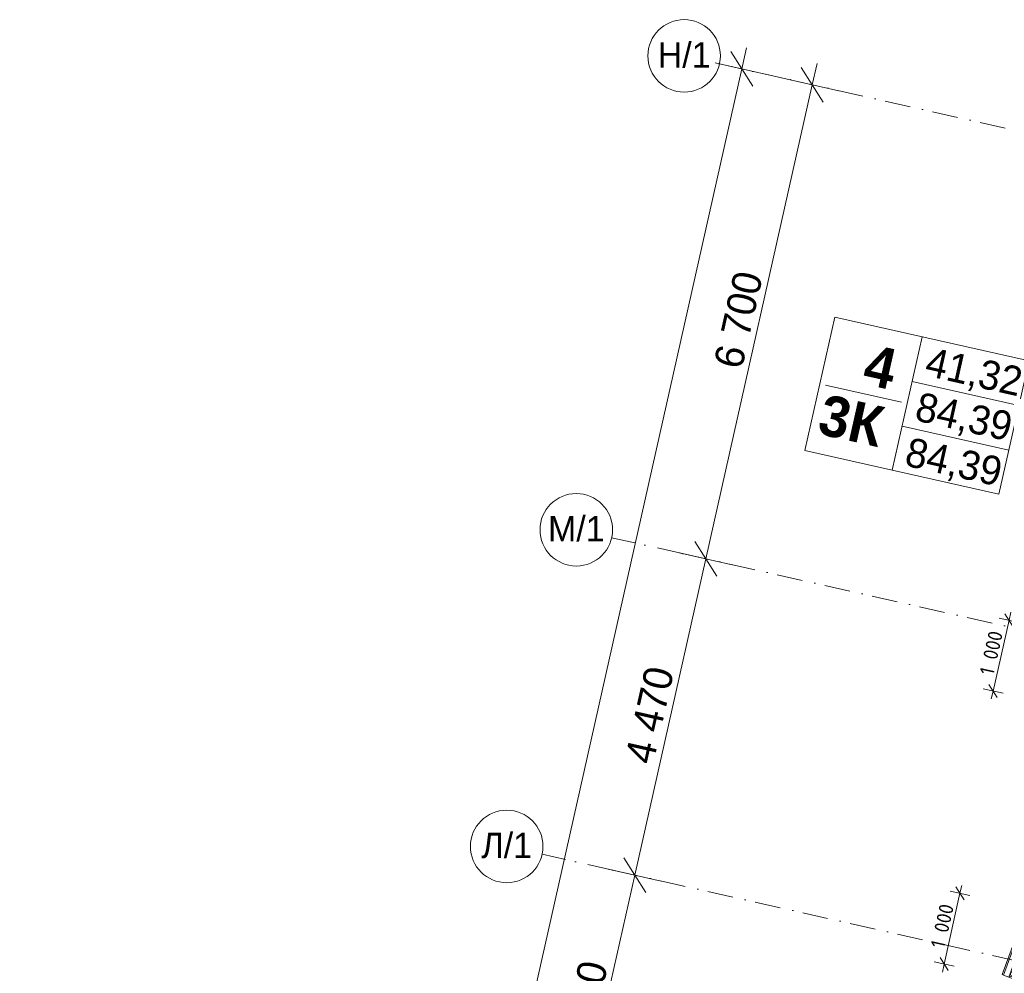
# Model space of a CAD drawing. Header units: millimetres. Extents: x -7213913 to -6985912, y 6023162 to 6205784.
# Tile 139 of 256: x -7213002 to -7199428, y 6192489 to 6205638. Entities that reach past the tile are written whole.
import ezdxf
from ezdxf.enums import TextEntityAlignment as Align

# ---------------------------------------------------------------- set-up
doc = ezdxf.new("R2010")
doc.units = ezdxf.units.MM
doc.header["$MEASUREMENT"] = 0
doc.linetypes.add('Штрихпунктирная', pattern=[670.277762, 352.777767, -176.388884, 0, -141.111112])
for name, color, linetype in [('S - квартира_маркер.АР', 7, 'Continuous'), ('АР-Стены_внешние_.АР', 7, 'Continuous'), ('АР-Чертеж-Оси_Осевые размеры.АР', 7, 'Continuous'), ('АР-Чертеж-Размеры.АР', 7, 'Continuous')]:
    doc.layers.add(name, color=color, linetype=linetype)
for name, color, linetype, lineweight in [('S - квартира_маркер.АР_Ном._пера__1', 7, 'Continuous', 0), ('АР-Стены_внешние_.АР_Ном._пера__1', 7, 'Continuous', 0), ('АР-Чертеж-Оси_Осевые размеры.АР_Ном._пера__1', 7, 'Continuous', 0), ('АР-Чертеж-Оси_Осевые размеры.АР_Ном._пера__120', 7, 'Continuous', 0), ('АР-Чертеж-Размеры.АР_Ном._пера__1', 7, 'Continuous', 0)]:
    doc.layers.add(name, color=color, linetype=linetype, lineweight=lineweight)
doc.styles.add('РЎР“Р•РќР•Р\xa0Р\x98Р\xa0_РЎРўР\x98Р›Р¬_3', font='GOST_Common.ttf')
doc.styles.add('РЎР“Р•РќР•Р\xa0Р\x98Р\xa0_РЎРўР\x98Р›Р¬_5', font='GOTHIC.TTF')
doc.styles.add('РЎР“Р•РќР•Р\xa0Р\x98Р\xa0_РЎРўР\x98Р›Р¬_6', font='GOTHICB.TTF')
doc.dimstyles.new('СГЕНЕРИР_СТИЛЬ__1', dxfattribs={"dimtxt": 400, "dimasz": 380, "dimexe": 0.18, "dimexo": 0.0625, "dimgap": 0, "dimtad": 1, "dimdec": 0, "dimzin": 0, "dimdsep": 46, "dimtxsty": 'РЎР“Р•РќР•Р\xa0Р\x98Р\xa0_РЎРўР\x98Р›Р¬_5', "dimblk": 'ARROWHEAD_6', "dimblk1": 'ARROWHEAD_6', "dimblk2": 'ARROWHEAD_6', "dimcen": 0.09, "dimse1": 1, "dimse2": 1, "dimclrd": 7, "dimclre": 7, "dimclrt": 7, "dimazin": 0, "dimtfac": 1, "dimtdec": 4, "dimtmove": 0, "dimatfit": 3, "dimfxl": 1, "dimtolj": 1, "dimtzin": 0, "dimarcsym": 0})
doc.dimstyles.new('СГЕНЕРИР_СТИЛЬ__2', dxfattribs={"dimtxt": 400, "dimasz": 380, "dimexe": 0.18, "dimexo": 0.0625, "dimgap": 0, "dimtad": 1, "dimdec": 0, "dimzin": 0, "dimdsep": 46, "dimtxsty": 'РЎР“Р•РќР•Р\xa0Р\x98Р\xa0_РЎРўР\x98Р›Р¬_5', "dimblk": 'ARROWHEAD_6', "dimblk1": 'ARROWHEAD_6', "dimblk2": 'ARROWHEAD_6', "dimcen": 0.09, "dimse1": 1, "dimse2": 1, "dimclrd": 7, "dimclre": 7, "dimclrt": 7, "dimazin": 0, "dimtfac": 1, "dimtdec": 4, "dimtmove": 2, "dimatfit": 3, "dimfxl": 1, "dimtolj": 1, "dimtzin": 0, "dimarcsym": 0})
doc.dimstyles.new('СГЕНЕРИР_СТИЛЬ__6', dxfattribs={"dimtxt": 200, "dimasz": 142.5, "dimexe": 0.18, "dimexo": 0.0625, "dimgap": 0, "dimtad": 1, "dimdec": 0, "dimzin": 0, "dimdsep": 46, "dimtxsty": 'РЎР“Р•РќР•Р\xa0Р\x98Р\xa0_РЎРўР\x98Р›Р¬_3', "dimblk": 'ARROWHEAD_6', "dimblk1": 'ARROWHEAD_6', "dimblk2": 'ARROWHEAD_6', "dimcen": 0.09, "dimse1": 1, "dimse2": 1, "dimclrd": 7, "dimclre": 7, "dimclrt": 7, "dimazin": 0, "dimtfac": 1, "dimtdec": 4, "dimtmove": 0, "dimatfit": 3, "dimfxl": 1, "dimtolj": 1, "dimtzin": 0, "dimarcsym": 0})

# ---------------------------------------------------------------- blocks, each defined once
blk = doc.blocks.new('labelLabPP_FlatE34FrameRed3d[64]_1', base_point=(-7201814, 6200953))
at = {"layer": 'S - квартира_маркер.АР_Ном._пера__1', "color": 7, "linetype": 'Continuous', "lineweight": 0}
for p, q in [((-7201765, 6201534), (-7202178, 6199698)), ((-7201765, 6201534), (-7199090, 6200933)), ((-7200561, 6201263), (-7200973, 6199428)), ((-7199090, 6200933), (-7199502, 6199097)), ((-7201893, 6200598), (-7200845, 6200363)), ((-7200699, 6200648), (-7199228, 6200318)), ((-7200837, 6200033), (-7199366, 6199703)), ((-7202178, 6199698), (-7199502, 6199097))]:
    blk.add_line(p, q, dxfattribs=at)
at = {"layer": 'S - квартира_маркер.АР_Ном._пера__1', "color": 7, "lineweight": 0}
for tag, height, style, p in [('TS_FLATNUMBER', 560, 'РЎР“Р•РќР•Р\xa0Р\x98Р\xa0_РЎРўР\x98Р›Р¬_6', (-7200731, 6200759)), ('TS_POSTFIXNUMROOMS', 560, 'РЎР“Р•РќР•Р\xa0Р\x98Р\xa0_РЎРўР\x98Р›Р¬_6', (-7200907, 6199971)), ('TS_LIVING_ROOM_AREA', 400, 'РЎР“Р•РќР•Р\xa0Р\x98Р\xa0_РЎРўР\x98Р›Р¬_5', (-7199191, 6200638)), ('TS_WITHOUTBALK', 400, 'РЎР“Р•РќР•Р\xa0Р\x98Р\xa0_РЎРўР\x98Р›Р¬_5', (-7199330, 6200020)), ('TS_ALLSQUARE', 400, 'РЎР“Р•РќР•Р\xa0Р\x98Р\xa0_РЎРўР\x98Р›Р¬_5', (-7199470, 6199396))]:
    blk.add_attdef(tag, text='', height=height, rotation=347.3417, dxfattribs=dict(at, style=style)).set_placement(p, align=Align.MIDDLE_RIGHT)
blk = doc.blocks.new('*X659', base_point=(-6566190, 6562678))
at = {"layer": 'АР-Стены_внешние_.АР_Ном._пера__1', "color": 7, "linetype": 'Continuous', "lineweight": 0}
for p, q in [((-7199216, 6192827), (-7199217, 6192808)), ((-7199217, 6192808), (-7199208, 6192791)), ((-7199204, 6192843), (-7199216, 6192827)), ((-7199186, 6192850), (-7199204, 6192843)), ((-7199191, 6192894), (-7199192, 6192875)), ((-7199192, 6192875), (-7199183, 6192857)), ((-7199180, 6192909), (-7199191, 6192894)), ((-7199167, 6192847), (-7199186, 6192850)), ((-7199183, 6192857), (-7199167, 6192847)), ((-7199167, 6192847), (-7199147, 6192848)), ((-7199152, 6192834), (-7199167, 6192847)), ((-7199152, 6192834), (-7199133, 6192804)), ((-7199147, 6192848), (-7199113, 6192858)), ((-7199133, 6192804), (-7199126, 6192797)), ((-7199126, 6192797), (-7199118, 6192791)), ((-7199124, 6192896), (-7199108, 6192871)), ((-7199103, 6192859), (-7199113, 6192858)), ((-7199108, 6192871), (-7199101, 6192863)), ((-7199093, 6192858), (-7199103, 6192859)), ((-7199101, 6192863), (-7199093, 6192858)), ((-7199093, 6192858), (-7199084, 6192855)), ((-7199084, 6192854), (-7199093, 6192858)), ((-7199089, 6192790), (-7199081, 6192795)), ((-7199084, 6192855), (-7199074, 6192855)), ((-7199077, 6192848), (-7199084, 6192854)), ((-7199081, 6192795), (-7199074, 6192802)), ((-7199071, 6192840), (-7199077, 6192848)), ((-7199074, 6192855), (-7199064, 6192857)), ((-7199074, 6192802), (-7199069, 6192811)), ((-7199068, 6192830), (-7199071, 6192840)), ((-7199069, 6192811), (-7199067, 6192820)), ((-7199067, 6192820), (-7199068, 6192830)), ((-7199064, 6192857), (-7199056, 6192862)), ((-7199056, 6192862), (-7199049, 6192869)), ((-7199049, 6192869), (-7199044, 6192878)), ((-7199044, 6192878), (-7199044, 6192878)), ((-7199266, 6192694), (-7199267, 6192674)), ((-7199267, 6192674), (-7199258, 6192657)), ((-7199254, 6192709), (-7199266, 6192694)), ((-7199258, 6192657), (-7199242, 6192647)), ((-7199236, 6192717), (-7199254, 6192709)), ((-7199241, 6192760), (-7199242, 6192741)), ((-7199242, 6192741), (-7199233, 6192724)), ((-7199229, 6192776), (-7199241, 6192760)), ((-7199217, 6192713), (-7199236, 6192717)), ((-7199233, 6192724), (-7199217, 6192714)), ((-7199211, 6192783), (-7199229, 6192776)), ((-7199222, 6192647), (-7199188, 6192657)), ((-7199217, 6192714), (-7199197, 6192714)), ((-7199202, 6192700), (-7199217, 6192713)), ((-7199192, 6192780), (-7199211, 6192783)), ((-7199208, 6192791), (-7199192, 6192780)), ((-7199202, 6192700), (-7199183, 6192670)), ((-7199197, 6192714), (-7199163, 6192724)), ((-7199192, 6192780), (-7199172, 6192781)), ((-7199177, 6192767), (-7199192, 6192780)), ((-7199178, 6192658), (-7199188, 6192657)), ((-7199183, 6192670), (-7199176, 6192663)), ((-7199168, 6192657), (-7199178, 6192658)), ((-7199177, 6192767), (-7199158, 6192737)), ((-7199176, 6192663), (-7199168, 6192657)), ((-7199172, 6192781), (-7199138, 6192791)), ((-7199168, 6192657), (-7199159, 6192654)), ((-7199159, 6192653), (-7199168, 6192657)), ((-7199153, 6192725), (-7199163, 6192724)), ((-7199158, 6192737), (-7199151, 6192730)), ((-7199143, 6192724), (-7199153, 6192725)), ((-7199151, 6192730), (-7199143, 6192724)), ((-7199143, 6192724), (-7199134, 6192721)), ((-7199134, 6192720), (-7199143, 6192724)), ((-7199139, 6192656), (-7199131, 6192661)), ((-7199128, 6192792), (-7199138, 6192791)), ((-7199134, 6192721), (-7199124, 6192721)), ((-7199127, 6192714), (-7199134, 6192720)), ((-7199131, 6192661), (-7199124, 6192668)), ((-7199118, 6192791), (-7199128, 6192792)), ((-7199121, 6192706), (-7199127, 6192714)), ((-7199124, 6192721), (-7199114, 6192723)), ((-7199124, 6192668), (-7199119, 6192677)), ((-7199118, 6192696), (-7199121, 6192706)), ((-7199119, 6192677), (-7199117, 6192687)), ((-7199118, 6192791), (-7199109, 6192788)), ((-7199109, 6192787), (-7199118, 6192791)), ((-7199117, 6192687), (-7199118, 6192696)), ((-7199114, 6192723), (-7199106, 6192728)), ((-7199109, 6192788), (-7199099, 6192788)), ((-7199102, 6192781), (-7199109, 6192787)), ((-7199106, 6192728), (-7199099, 6192735)), ((-7199096, 6192773), (-7199102, 6192781)), ((-7199099, 6192788), (-7199089, 6192790)), ((-7199099, 6192735), (-7199094, 6192744)), ((-7199093, 6192763), (-7199096, 6192773)), ((-7199094, 6192744), (-7199092, 6192754)), ((-7199092, 6192754), (-7199093, 6192763)), ((-7199316, 6192560), (-7199317, 6192540)), ((-7199317, 6192540), (-7199308, 6192523)), ((-7199304, 6192575), (-7199316, 6192560)), ((-7199308, 6192523), (-7199292, 6192513)), ((-7199286, 6192583), (-7199304, 6192575)), ((-7199291, 6192627), (-7199292, 6192607)), ((-7199292, 6192607), (-7199283, 6192590)), ((-7199279, 6192642), (-7199291, 6192627)), ((-7199267, 6192579), (-7199286, 6192583)), ((-7199283, 6192590), (-7199267, 6192580)), ((-7199261, 6192650), (-7199279, 6192642)), ((-7199272, 6192513), (-7199238, 6192523)), ((-7199267, 6192580), (-7199247, 6192580)), ((-7199252, 6192567), (-7199267, 6192579)), ((-7199242, 6192646), (-7199261, 6192650)), ((-7199252, 6192567), (-7199233, 6192536)), ((-7199247, 6192580), (-7199213, 6192590)), ((-7199242, 6192647), (-7199222, 6192647)), ((-7199227, 6192633), (-7199242, 6192646)), ((-7199228, 6192524), (-7199238, 6192523)), ((-7199233, 6192536), (-7199226, 6192529)), ((-7199218, 6192523), (-7199228, 6192524)), ((-7199227, 6192633), (-7199208, 6192603)), ((-7199226, 6192529), (-7199218, 6192523)), ((-7199218, 6192523), (-7199209, 6192520)), ((-7199209, 6192519), (-7199218, 6192523)), ((-7199203, 6192591), (-7199213, 6192590)), ((-7199208, 6192603), (-7199201, 6192596)), ((-7199193, 6192590), (-7199203, 6192591)), ((-7199201, 6192596), (-7199193, 6192590)), ((-7199199, 6192520), (-7199189, 6192523)), ((-7199193, 6192590), (-7199184, 6192587)), ((-7199184, 6192586), (-7199193, 6192590)), ((-7199189, 6192523), (-7199181, 6192527)), ((-7199184, 6192587), (-7199174, 6192587)), ((-7199177, 6192580), (-7199184, 6192586)), ((-7199181, 6192527), (-7199174, 6192535)), ((-7199171, 6192572), (-7199177, 6192580)), ((-7199174, 6192587), (-7199164, 6192589)), ((-7199174, 6192535), (-7199169, 6192543)), ((-7199168, 6192563), (-7199171, 6192572)), ((-7199169, 6192543), (-7199167, 6192553)), ((-7199167, 6192553), (-7199168, 6192563)), ((-7199164, 6192589), (-7199156, 6192594)), ((-7199159, 6192654), (-7199149, 6192654)), ((-7199152, 6192647), (-7199159, 6192653)), ((-7199156, 6192594), (-7199149, 6192601)), ((-7199146, 6192639), (-7199152, 6192647)), ((-7199149, 6192654), (-7199139, 6192656)), ((-7199149, 6192601), (-7199144, 6192610)), ((-7199143, 6192630), (-7199146, 6192639)), ((-7199144, 6192610), (-7199142, 6192620)), ((-7199142, 6192620), (-7199143, 6192630)), ((-7199354, 6192442), (-7199359, 6192436)), ((-7199336, 6192449), (-7199354, 6192442)), ((-7199341, 6192493), (-7199342, 6192473)), ((-7199342, 6192473), (-7199333, 6192456)), ((-7199329, 6192509), (-7199341, 6192493)), ((-7199317, 6192446), (-7199336, 6192449)), ((-7199333, 6192456), (-7199317, 6192446)), ((-7199311, 6192516), (-7199329, 6192509)), ((-7199302, 6192433), (-7199317, 6192446)), ((-7199317, 6192446), (-7199297, 6192446)), ((-7199292, 6192513), (-7199311, 6192516)), ((-7199302, 6192433), (-7199287, 6192409)), ((-7199297, 6192446), (-7199263, 6192456)), ((-7199277, 6192500), (-7199292, 6192513)), ((-7199292, 6192513), (-7199272, 6192513)), ((-7199277, 6192500), (-7199258, 6192470)), ((-7199253, 6192458), (-7199263, 6192456)), ((-7199258, 6192470), (-7199251, 6192462)), ((-7199243, 6192456), (-7199253, 6192458)), ((-7199251, 6192462), (-7199243, 6192457)), ((-7199243, 6192457), (-7199234, 6192454)), ((-7199234, 6192452), (-7199243, 6192456)), ((-7199237, 6192390), (-7199231, 6192394)), ((-7199234, 6192454), (-7199224, 6192453)), ((-7199227, 6192446), (-7199234, 6192452)), ((-7199231, 6192394), (-7199224, 6192401)), ((-7199221, 6192438), (-7199227, 6192446)), ((-7199224, 6192453), (-7199214, 6192456)), ((-7199224, 6192401), (-7199219, 6192409)), ((-7199218, 6192429), (-7199221, 6192438)), ((-7199219, 6192409), (-7199217, 6192419)), ((-7199217, 6192419), (-7199218, 6192429)), ((-7199214, 6192456), (-7199206, 6192461)), ((-7199209, 6192520), (-7199199, 6192520)), ((-7199202, 6192513), (-7199209, 6192519)), ((-7199206, 6192461), (-7199199, 6192468)), ((-7199196, 6192505), (-7199202, 6192513)), ((-7199199, 6192468), (-7199194, 6192476)), ((-7199193, 6192496), (-7199196, 6192505)), ((-7199194, 6192476), (-7199192, 6192486)), ((-7199192, 6192486), (-7199193, 6192496))]:
    blk.add_line(p, q, dxfattribs=at)
blk = doc.blocks.new('Стена_312_1', base_point=(-7199040, 6192878))
at = {"layer": 'АР-Стены_внешние_.АР_Ном._пера__1', "color": 7, "linetype": 'Continuous', "lineweight": 0}
for p, q in [((-7199267, 6192928), (-7199440, 6192466)), ((-7199188, 6192911), (-7199365, 6192438))]:
    blk.add_line(p, q, dxfattribs=at)
at = {"layer": 'АР-Стены_внешние_.АР_Ном._пера__1', "color": 7, "linetype": 'Continuous', "lineweight": 0, "flags": 128}
for points in [[(-7199287, 6192933), (-7199459, 6192473)], [(-7199225, 6192385), (-7199040, 6192878)], [(-7199459, 6192473), (-7199440, 6192466)], [(-7199440, 6192466), (-7199365, 6192438)], [(-7199365, 6192438), (-7199225, 6192385)]]:
    blk.add_lwpolyline(points, dxfattribs=at)
at = {"layer": 'АР-Стены_внешние_.АР', "color": 7, "lineweight": 0}
blk.add_blockref('*X659', (-6566190, 6562678), dxfattribs=at)
blk = doc.blocks.new('*D838', base_point=(-6566190, 6562678))
at = {"layer": 'АР-Чертеж-Оси_Осевые размеры.АР_Ном._пера__1', "color": 7, "linetype": 'Continuous', "lineweight": 0, "transparency": 16777216}
for p, q in [((-7205367, 6190087), (-7204523, 6193843)), ((-7205518, 6190326), (-7205216, 6189848)), ((-7205913, 6187657), (-7205367, 6190087)), ((-7205001, 6190004), (-7205733, 6190169)), ((-7206064, 6187896), (-7205761, 6187418))]:
    blk.add_line(p, q, dxfattribs=at)
at = {"layer": 'АР-Чертеж-Оси_Осевые размеры.АР_Ном._пера__1', "color": 7, "lineweight": 0, "transparency": 16777216, "insert": (-7205872, 6188202), "char_height": 400, "attachment_point": 7, "rotation": 77.3417, "style": 'РЎР“Р•РќР•Р\xa0Р\x98Р\xa0_РЎРўР\x98Р›Р¬_5'}
blk.add_mtext('\\A1;{\\pql;\\fCentury Gothic|b0|i0|c204|p0;\\W1.000000;2\xa0490}', dxfattribs=at)
blk = doc.blocks.new('ARROWHEAD_6')
at = {"color": 0, "linetype": 'Continuous', "lineweight": 0}
for p, q in [((-0.5, -0.5), (0.5, 0.5)), ((0, 0), (-1, 0))]:
    blk.add_line(p, q, dxfattribs=at)
blk = doc.blocks.new('*D839', base_point=(-6566190, 6562678))
at = {"layer": 'АР-Чертеж-Оси_Осевые размеры.АР_Ном._пера__1', "color": 7, "linetype": 'Continuous', "lineweight": 0, "transparency": 16777216}
for p, q in [((-7204523, 6193843), (-7203544, 6198204)), ((-7204675, 6194082), (-7204372, 6193604)), ((-7204157, 6193761), (-7204889, 6193925)), ((-7205367, 6190087), (-7204523, 6193843)), ((-7205518, 6190326), (-7205216, 6189848))]:
    blk.add_line(p, q, dxfattribs=at)
at = {"layer": 'АР-Чертеж-Оси_Осевые размеры.АР_Ном._пера__1', "color": 7, "lineweight": 0, "transparency": 16777216, "insert": (-7205178, 6191295), "char_height": 400, "attachment_point": 7, "rotation": 77.3417, "style": 'РЎР“Р•РќР•Р\xa0Р\x98Р\xa0_РЎРўР\x98Р›Р¬_5'}
blk.add_mtext('\\A1;{\\pql;\\fCentury Gothic|b0|i0|c204|p0;\\W1.000000;3\xa0850}', dxfattribs=at)
blk = doc.blocks.new('*D840', base_point=(-6566190, 6562678))
at = {"layer": 'АР-Чертеж-Оси_Осевые размеры.АР_Ном._пера__1', "color": 7, "linetype": 'Continuous', "lineweight": 0, "transparency": 16777216}
for p, q in [((-7203695, 6198443), (-7203393, 6197965)), ((-7203178, 6198122), (-7203910, 6198287)), ((-7204523, 6193843), (-7203544, 6198204)), ((-7204675, 6194082), (-7204372, 6193604)), ((-7204157, 6193761), (-7204889, 6193925))]:
    blk.add_line(p, q, dxfattribs=at)
at = {"layer": 'АР-Чертеж-Оси_Осевые размеры.АР_Ном._пера__1', "color": 7, "lineweight": 0, "transparency": 16777216, "insert": (-7204266, 6195353), "char_height": 400, "attachment_point": 7, "rotation": 77.3417, "style": 'РЎР“Р•РќР•Р\xa0Р\x98Р\xa0_РЎРўР\x98Р›Р¬_5'}
blk.add_mtext('\\A1;{\\pql;\\fCentury Gothic|b0|i0|c204|p0;\\W1.000000;4\xa0470}', dxfattribs=at)
blk = doc.blocks.new('*D841', base_point=(-6566190, 6562678))
at = {"layer": 'АР-Чертеж-Оси_Осевые размеры.АР_Ном._пера__1', "color": 7, "linetype": 'Continuous', "lineweight": 0, "transparency": 16777216}
for p, q in [((-7202076, 6204741), (-7202010, 6205034)), ((-7201924, 6204502), (-7202227, 6204980)), ((-7203544, 6198204), (-7202076, 6204741)), ((-7201710, 6204659), (-7202442, 6204824)), ((-7203695, 6198443), (-7203393, 6197965))]:
    blk.add_line(p, q, dxfattribs=at)
at = {"layer": 'АР-Чертеж-Оси_Осевые размеры.АР_Ном._пера__1', "color": 7, "lineweight": 0, "transparency": 16777216, "insert": (-7203042, 6200803), "char_height": 400, "attachment_point": 7, "rotation": 77.3417, "style": 'РЎР“Р•РќР•Р\xa0Р\x98Р\xa0_РЎРўР\x98Р›Р¬_5'}
blk.add_mtext('\\A1;{\\pql;\\fCentury Gothic|b0|i0|c204|p0;\\W1.000000;6\xa0700}', dxfattribs=at)
blk = doc.blocks.new('*D842', base_point=(-6566190, 6562678))
at = {"layer": 'АР-Чертеж-Оси_Осевые размеры.АР_Ном._пера__1', "color": 7, "linetype": 'Continuous', "lineweight": 0, "transparency": 16777216}
for p, q in [((-7202896, 6204721), (-7203198, 6205198)), ((-7203047, 6204960), (-7202981, 6205252)), ((-7202681, 6204877), (-7203413, 6205042)), ((-7212636, 6162263), (-7203047, 6204960)), ((-7212788, 6162502), (-7212485, 6162024)), ((-7212270, 6162181), (-7213002, 6162345)), ((-7212702, 6161970), (-7212636, 6162263))]:
    blk.add_line(p, q, dxfattribs=at)
at = {"layer": 'АР-Чертеж-Оси_Осевые размеры.АР_Ном._пера__1', "color": 7, "lineweight": 0, "transparency": 16777216, "insert": (-7207709, 6184565), "char_height": 400, "attachment_point": 7, "rotation": 77.3417, "style": 'РЎР“Р•РќР•Р\xa0Р\x98Р\xa0_РЎРўР\x98Р›Р¬_5'}
blk.add_mtext('\\A1;{\\pql;\\fCentury Gothic|b0|i0|c204|p0;\\W1.000000;43\xa0760}', dxfattribs=at)
blk = doc.blocks.new('*D897', base_point=(-6566190, 6562678))
at = {"layer": 'АР-Чертеж-Размеры.АР_Ном._пера__1', "color": 7, "linetype": 'Continuous', "lineweight": 0, "transparency": 16777216}
for p, q in [((-7200176, 6193623), (-7199901, 6193561)), ((-7199982, 6193503), (-7200095, 6193682)), ((-7200014, 6193702), (-7200039, 6193592)), ((-7200039, 6193592), (-7200258, 6192616)), ((-7200314, 6192706), (-7200201, 6192527)), ((-7200395, 6192647), (-7200120, 6192586)), ((-7200258, 6192616), (-7200282, 6192507))]:
    blk.add_line(p, q, dxfattribs=at)
at = {"layer": 'АР-Чертеж-Размеры.АР_Ном._пера__1', "color": 7, "lineweight": 0, "transparency": 16777216, "insert": (-7200252, 6192823), "char_height": 200, "attachment_point": 7, "rotation": 77.3417, "style": 'РЎР“Р•РќР•Р\xa0Р\x98Р\xa0_РЎРўР\x98Р›Р¬_3'}
blk.add_mtext('\\A1;{\\pql;\\fGOST Common|b0|i0|c204|p0;\\W1.000000;1\xa0000}', dxfattribs=at)
blk = doc.blocks.new('*D898', base_point=(-6566190, 6562678))
at = {"layer": 'АР-Чертеж-Размеры.АР_Ном._пера__1', "color": 7, "linetype": 'Continuous', "lineweight": 0, "transparency": 16777216}
for p, q in [((-7199306, 6197268), (-7199420, 6197447)), ((-7199363, 6197357), (-7199338, 6197467)), ((-7199582, 6196381), (-7199363, 6197357)), ((-7199226, 6197327), (-7199500, 6197388)), ((-7199639, 6196471), (-7199525, 6196292)), ((-7199445, 6196350), (-7199719, 6196412)), ((-7199607, 6196272), (-7199582, 6196381))]:
    blk.add_line(p, q, dxfattribs=at)
at = {"layer": 'АР-Чертеж-Размеры.АР_Ном._пера__1', "color": 7, "lineweight": 0, "transparency": 16777216, "insert": (-7199577, 6196588), "char_height": 200, "attachment_point": 7, "rotation": 77.3417, "style": 'РЎР“Р•РќР•Р\xa0Р\x98Р\xa0_РЎРўР\x98Р›Р¬_3'}
blk.add_mtext('\\A1;{\\pql;\\fGOST Common|b0|i0|c204|p0;\\W1.000000;1\xa0000}', dxfattribs=at)
blk = doc.blocks.new('Стандартный Маркер Сетки[161]_1', base_point=(-7203354, 6205028))
at = {"layer": 'АР-Чертеж-Оси_Осевые размеры.АР_Ном._пера__120', "color": 7, "linetype": 'Штрихпунктирная', "lineweight": 0}
for q in [(-7203354, 6205028), (-7178259, 6199392)]:
    blk.add_line((-7202378, 6204809), q, dxfattribs=at)
at = {"layer": 'АР-Чертеж-Оси_Осевые размеры.АР_Ном._пера__120', "color": 7, "linetype": 'Continuous', "lineweight": 0}
blk.add_circle((-7203842, 6205138), 500, dxfattribs=at)
at = {"layer": 'АР-Чертеж-Оси_Осевые размеры.АР_Ном._пера__120', "color": 7, "linetype": 'Штрихпунктирная', "lineweight": 0}
blk.add_point((-7202378, 6204809), dxfattribs=at)
blk.add_point((-7202378, 6204809), dxfattribs=at)
at = {"layer": 'АР-Чертеж-Оси_Осевые размеры.АР_Ном._пера__120', "color": 7, "lineweight": 0, "style": 'РЎР“Р•РќР•Р\xa0Р\x98Р\xa0_РЎРўР\x98Р›Р¬_5'}
blk.add_attdef('AC_MarkerText_1', text='', height=350, rotation=360, dxfattribs=at).set_placement((-7203842, 6205327), align=Align.TOP_CENTER)
blk = doc.blocks.new('Стандартный Маркер Сетки[162]_1', base_point=(-7204842, 6198496))
at = {"layer": 'АР-Чертеж-Оси_Осевые размеры.АР_Ном._пера__120', "color": 7, "linetype": 'Штрихпунктирная', "lineweight": 0}
for q in [(-7204842, 6198496), (-7179747, 6192860)]:
    blk.add_line((-7203866, 6198277), q, dxfattribs=at)
at = {"layer": 'АР-Чертеж-Оси_Осевые размеры.АР_Ном._пера__120', "color": 7, "linetype": 'Continuous', "lineweight": 0}
blk.add_circle((-7205329, 6198605), 500, dxfattribs=at)
at = {"layer": 'АР-Чертеж-Оси_Осевые размеры.АР_Ном._пера__120', "color": 7, "linetype": 'Штрихпунктирная', "lineweight": 0}
blk.add_point((-7203866, 6198277), dxfattribs=at)
blk.add_point((-7203866, 6198277), dxfattribs=at)
at = {"layer": 'АР-Чертеж-Оси_Осевые размеры.АР_Ном._пера__120', "color": 7, "lineweight": 0, "style": 'РЎР“Р•РќР•Р\xa0Р\x98Р\xa0_РЎРўР\x98Р›Р¬_5'}
blk.add_attdef('AC_MarkerText_1', text='', height=350, rotation=360, dxfattribs=at).set_placement((-7205329, 6198794), align=Align.TOP_CENTER)
blk = doc.blocks.new('Стандартный Маркер Сетки[163]_1', base_point=(-7205800, 6194130))
at = {"layer": 'АР-Чертеж-Оси_Осевые размеры.АР_Ном._пера__120', "color": 7, "linetype": 'Штрихпунктирная', "lineweight": 0}
for q in [(-7205800, 6194130), (-7180726, 6188498), (-7204824, 6193911)]:
    blk.add_line((-7204824, 6193911), q, dxfattribs=at)
at = {"layer": 'АР-Чертеж-Оси_Осевые размеры.АР_Ном._пера__120', "color": 7, "linetype": 'Continuous', "lineweight": 0}
blk.add_circle((-7206288, 6194239), 500, dxfattribs=at)
at = {"layer": 'АР-Чертеж-Оси_Осевые размеры.АР_Ном._пера__120', "color": 7, "linetype": 'Штрихпунктирная', "lineweight": 0}
blk.add_point((-7204824, 6193911), dxfattribs=at)
at = {"layer": 'АР-Чертеж-Оси_Осевые размеры.АР_Ном._пера__120', "color": 7, "lineweight": 0, "style": 'РЎР“Р•РќР•Р\xa0Р\x98Р\xa0_РЎРўР\x98Р›Р¬_5'}
blk.add_attdef('AC_MarkerText_1', text='', height=350, rotation=360, dxfattribs=at).set_placement((-7206288, 6194428), align=Align.TOP_CENTER)
blk = doc.blocks.new('Стандартный Маркер Сетки[180]_1', base_point=(-7203354, 6205028))
at = {"layer": 'АР-Чертеж-Оси_Осевые размеры.АР_Ном._пера__120', "color": 7, "linetype": 'Штрихпунктирная', "lineweight": 0}
for q in [(-7203354, 6205028), (-7178259, 6199392)]:
    blk.add_line((-7202378, 6204809), q, dxfattribs=at)
at = {"layer": 'АР-Чертеж-Оси_Осевые размеры.АР_Ном._пера__120', "color": 7, "linetype": 'Continuous', "lineweight": 0}
blk.add_circle((-7203842, 6205138), 500, dxfattribs=at)
at = {"layer": 'АР-Чертеж-Оси_Осевые размеры.АР_Ном._пера__120', "color": 7, "linetype": 'Штрихпунктирная', "lineweight": 0}
blk.add_point((-7202378, 6204809), dxfattribs=at)
blk.add_point((-7202378, 6204809), dxfattribs=at)
at = {"layer": 'АР-Чертеж-Оси_Осевые размеры.АР_Ном._пера__120', "color": 7, "lineweight": 0, "style": 'РЎР“Р•РќР•Р\xa0Р\x98Р\xa0_РЎРўР\x98Р›Р¬_5'}
blk.add_attdef('AC_MarkerText_1', text='', height=350, rotation=360, dxfattribs=at).set_placement((-7203842, 6205327), align=Align.TOP_CENTER)
blk = doc.blocks.new('Стандартный Маркер Сетки[181]_1', base_point=(-7204842, 6198496))
at = {"layer": 'АР-Чертеж-Оси_Осевые размеры.АР_Ном._пера__120', "color": 7, "linetype": 'Штрихпунктирная', "lineweight": 0}
for q in [(-7204842, 6198496), (-7179747, 6192860)]:
    blk.add_line((-7203866, 6198277), q, dxfattribs=at)
at = {"layer": 'АР-Чертеж-Оси_Осевые размеры.АР_Ном._пера__120', "color": 7, "linetype": 'Continuous', "lineweight": 0}
blk.add_circle((-7205329, 6198605), 500, dxfattribs=at)
at = {"layer": 'АР-Чертеж-Оси_Осевые размеры.АР_Ном._пера__120', "color": 7, "linetype": 'Штрихпунктирная', "lineweight": 0}
blk.add_point((-7203866, 6198277), dxfattribs=at)
blk.add_point((-7203866, 6198277), dxfattribs=at)
at = {"layer": 'АР-Чертеж-Оси_Осевые размеры.АР_Ном._пера__120', "color": 7, "lineweight": 0, "style": 'РЎР“Р•РќР•Р\xa0Р\x98Р\xa0_РЎРўР\x98Р›Р¬_5'}
blk.add_attdef('AC_MarkerText_1', text='', height=350, rotation=360, dxfattribs=at).set_placement((-7205329, 6198794), align=Align.TOP_CENTER)
blk = doc.blocks.new('Стандартный Маркер Сетки[182]_1', base_point=(-7205800, 6194130))
at = {"layer": 'АР-Чертеж-Оси_Осевые размеры.АР_Ном._пера__120', "color": 7, "linetype": 'Штрихпунктирная', "lineweight": 0}
for q in [(-7205800, 6194130), (-7180726, 6188498), (-7204824, 6193911)]:
    blk.add_line((-7204824, 6193911), q, dxfattribs=at)
at = {"layer": 'АР-Чертеж-Оси_Осевые размеры.АР_Ном._пера__120', "color": 7, "linetype": 'Continuous', "lineweight": 0}
blk.add_circle((-7206288, 6194239), 500, dxfattribs=at)
at = {"layer": 'АР-Чертеж-Оси_Осевые размеры.АР_Ном._пера__120', "color": 7, "linetype": 'Штрихпунктирная', "lineweight": 0}
blk.add_point((-7204824, 6193911), dxfattribs=at)
at = {"layer": 'АР-Чертеж-Оси_Осевые размеры.АР_Ном._пера__120', "color": 7, "lineweight": 0, "style": 'РЎР“Р•РќР•Р\xa0Р\x98Р\xa0_РЎРўР\x98Р›Р¬_5'}
blk.add_attdef('AC_MarkerText_1', text='', height=350, rotation=360, dxfattribs=at).set_placement((-7206288, 6194428), align=Align.TOP_CENTER)

msp = doc.modelspace()

# ---------------------------------------------------------------- block references
at = {"layer": 'S - квартира_маркер.АР', "color": 104, "linetype": 'Continuous', "lineweight": 15, "true_color": 0x029e21}
msp.add_blockref('labelLabPP_FlatE34FrameRed3d[64]_1', (-7201813.8, 6200953.1), dxfattribs=at).add_auto_attribs({'TS_POSTFIXNUMROOMS': '3К ', 'TS_FLATNUMBER': ' 4 ', 'TS_LIVING_ROOM_AREA': '41,32', 'TS_WITHOUTBALK': '84,39', 'TS_ALLSQUARE': '84,39'})
at = {"layer": 'АР-Стены_внешние_.АР', "color": 7, "lineweight": 0}
msp.add_blockref('Стена_312_1', (-7199040.5, 6192877.6), dxfattribs=at)
at = {"layer": 'АР-Чертеж-Оси_Осевые размеры.АР', "color": 8, "linetype": 'Continuous', "lineweight": 15}
for name, p, values in [('Стандартный Маркер Сетки[161]_1', (-7203353.8, 6205028.5), {'AC_MarkerText_1': 'Н/1'}), ('Стандартный Маркер Сетки[180]_1', (-7203353.8, 6205028.5), {'AC_MarkerText_1': 'Н/1'}), ('Стандартный Маркер Сетки[162]_1', (-7204841.5, 6198495.8), {'AC_MarkerText_1': 'М/1'}), ('Стандартный Маркер Сетки[181]_1', (-7204841.5, 6198495.8), {'AC_MarkerText_1': 'М/1'}), ('Стандартный Маркер Сетки[163]_1', (-7205799.7, 6194129.6), {'AC_MarkerText_1': 'Л/1'}), ('Стандартный Маркер Сетки[182]_1', (-7205799.7, 6194129.6), {'AC_MarkerText_1': 'Л/1'})]:
    msp.add_blockref(name, p, dxfattribs=at).add_auto_attribs(values)

# ---------------------------------------------------------------- dimensions: what is measured, and where the dimension line sits
at = {"layer": 'АР-Чертеж-Оси_Осевые размеры.АР', "color": 7, "linetype": 'Continuous', "lineweight": 0}
for base, p1, p2, dimstyle, picture, middle in [((-7203046.9, 6204959.5), (-7212924.8, 6162328), (-7203353.8, 6205028.5), 'СГЕНЕРИР_СТИЛЬ__2', '*D842', (-7207720.9, 6185426.5)), ((-7202075.7, 6204741.4), (-7204841.5, 6198495.8), (-7203353.8, 6205028.5), 'СГЕНЕРИР_СТИЛЬ__1', '*D841', (-7203087, 6201515.9)), ((-7203543.8, 6198204.4), (-7205799.7, 6194129.6), (-7204841.5, 6198495.8), 'СГЕНЕРИР_СТИЛЬ__1', '*D840', (-7204310.9, 6196066.7)), ((-7204523.4, 6193843), (-7206672, 6190379.6), (-7205799.7, 6194129.6), 'СГЕНЕРИР_СТИЛЬ__1', '*D839', (-7205222.5, 6192007.8)), ((-7205367.1, 6190086.5), (-7207678.7, 6188053.7), (-7206672, 6190379.6), 'СГЕНЕРИР_СТИЛЬ__2', '*D838', (-7205917.2, 6188914.9))]:
    dim = msp.add_linear_dim(base=base, p1=p1, p2=p2, angle=77.34172, dimstyle=dimstyle, dxfattribs=at)
    dim.commit()
    dim.dimension.update_dxf_attribs({"geometry": picture, "text_midpoint": middle, "dimtype": 160, "text_rotation": 77.34172})
at = {"layer": 'АР-Чертеж-Размеры.АР', "color": 7, "linetype": 'Continuous', "lineweight": 0}
for base, p1, p2, angle, picture, middle in [((-7199362.9, 6197357.4), (-7199582.1, 6196381.3), (-7199362.9, 6197357.4), 77.34172, '*D898', (-7199599.2, 6196944.3)), ((-7200257.6, 6192616.5), (-7200038.6, 6193592.2), (-7200256.9, 6192616.3), 257.34172, '*D897', (-7200274.7, 6193179.2))]:
    dim = msp.add_linear_dim(base=base, p1=p1, p2=p2, angle=angle, dimstyle='СГЕНЕРИР_СТИЛЬ__6', dxfattribs=at)
    dim.commit()
    dim.dimension.update_dxf_attribs({"geometry": picture, "text_midpoint": middle, "dimtype": 160, "text_rotation": 77.34172})

doc.saveas('drawing.dxf')
